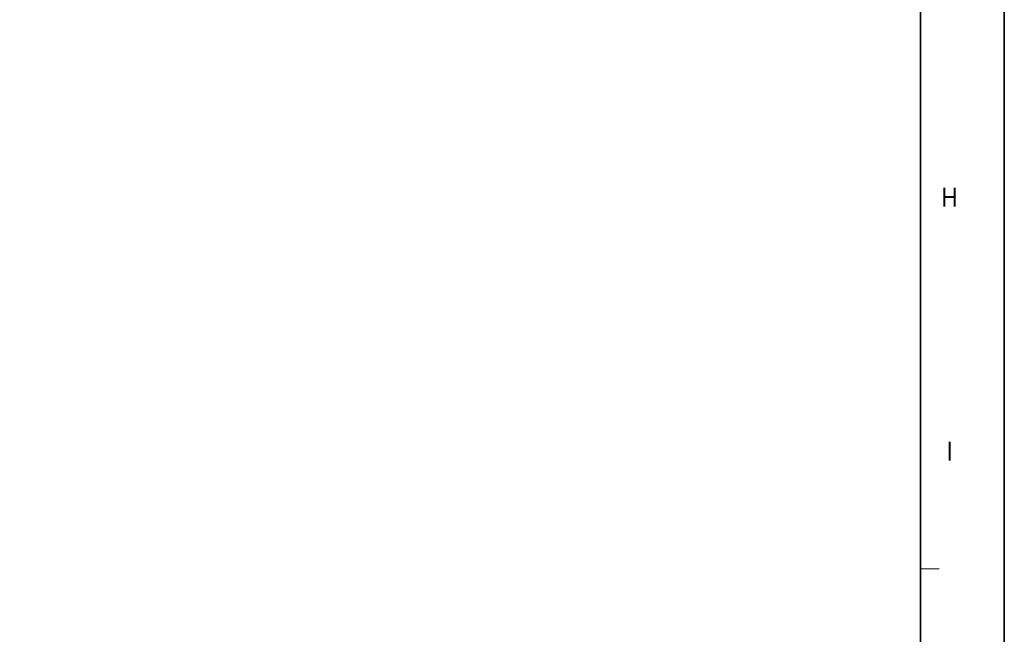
# Model space of a CAD drawing. Header units: millimetres. Extents: x 4497 to 11741, y 5958 to 12619.
# Tile 61 of 256: x 4847 to 4940, y 7026 to 7084. Entities that reach past the tile are written whole.
import ezdxf
from ezdxf.enums import TextEntityAlignment as Align

# ---------------------------------------------------------------- set-up
doc = ezdxf.new("R2010")
doc.units = ezdxf.units.MM
doc.header["$LTSCALE"] = 0.8
doc.layers.get('0').update_dxf_attribs({"linetype": 'CONTINUOUS', "lineweight": 0})
doc.styles.get("Standard").update_dxf_attribs({"font": 'romans.shx', "width": 0.8, "oblique": 5, "bigfont": 'whgtxt.shx'})

msp = doc.modelspace()

# ---------------------------------------------------------------- linework, layer by layer
at = {"color": 7, "linetype": 'Continuous', "lineweight": 35}
msp.add_line((4931.827, 6961.61), (4931.827, 7243.394), dxfattribs=at)
at = {"color": 7, "linetype": 'Continuous'}
msp.add_line((4931.827, 7032.056), (4933.586, 7032.056), dxfattribs=at)
at = {"color": 7, "linetype": 'Continuous', "lineweight": 35}
msp.add_lwpolyline([(4519.723, 7251.002), (4519.723, 6954.002), (4939.723, 6954.002), (4939.723, 7251.002)], close=True, dxfattribs=at)

# ---------------------------------------------------------------- texts
at = {"color": 7, "linetype": 'Continuous', "width": 0.933333}
for s, p in [('H', (4934.555, 7067.029)), ('I', (4934.555, 7043.122))]:
    msp.add_text(s, height=1.759, dxfattribs=at).set_placement(p, align=Align.MIDDLE_CENTER)

doc.saveas('drawing.dxf')
